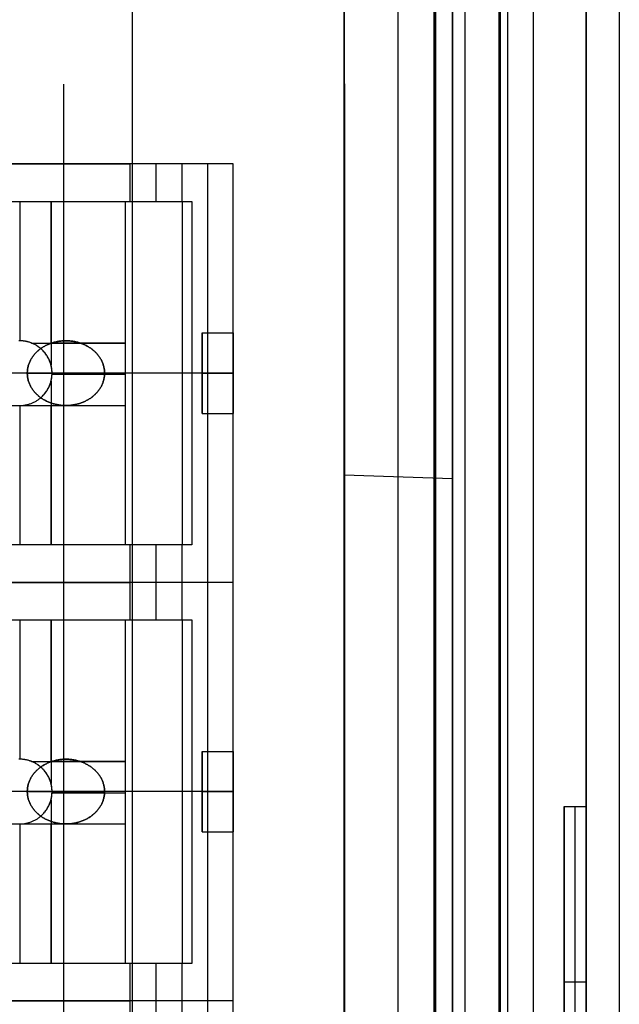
# Model space of a CAD drawing. Header units: millimetres. Extents: x -15 to 7, y 1 to 148.
# Tile 256 of 256: x 1.9 to 7.35, y 89.31 to 98.25. Entities that reach past the tile are written whole.
import ezdxf

# ---------------------------------------------------------------- set-up
doc = ezdxf.new("R2010")
doc.units = ezdxf.units.MM
doc.header["$MEASUREMENT"] = 0
doc.layers.add('Default', color=7, linetype='Continuous', true_color=0x000000)
doc.layers.add('Layer 01', color=7, linetype='Continuous', true_color=0x000000)

msp = doc.modelspace()

# ---------------------------------------------------------------- linework, layer by layer
at = {"layer": 'Default', "color": 254, "true_color": 0xcad1ee}
for points in [[(4.845, 135.6283), (4.845, 26.5854)], [(7.045, 87.8847), (7.045, 115.9249)], [(7.045, 107.8518), (7.045, 72.1028)], [(4.845, 107.7942), (4.845, 72.1604)], [(5.945, 72.1316), (5.945, 107.823)], [(6.5659, 8.202), (6.5659, 103.3447)], [(7.345, 103.3447), (7.345, 8.202)], [(6.2552, 10.8888), (6.2552, 101.0968)], [(6.2552, 101.0968), (6.2552, 73.1907)], [(6.2596, 101.0968), (6.2596, 10.8888)], [(6.2596, 101.0968), (6.2596, 73.1776)], [(6.2639, 10.8888), (6.2639, 101.0968)], [(6.2639, 101.0968), (6.2639, 73.1645)], [(6.3296, 101.0968), (6.3296, 10.8888)], [(6.3296, 101.0968), (6.3296, 10.8888)], [(6.3296, 101.0968), (6.3296, 10.8888)], [(5.6639, 100.3968), (5.6639, 11.5888)], [(5.6639, 73.1488), (5.6639, 100.3968)], [(5.6718, 100.3968), (5.6718, 11.5888)], [(5.6718, 100.3968), (5.6718, 73.1567)], [(5.6796, 11.5888), (5.6796, 100.3968)], [(5.6796, 73.1645), (5.6796, 100.3968)], [(5.8296, 100.3968), (5.8296, 11.5888)], [(5.8296, 11.5888), (5.8296, 100.3968)], [(5.8296, 100.3968), (5.8296, 11.5888)], [(5.8296, 100.3968), (5.8296, 11.5888)], [(4.845, 94.1149), (4.845, 100.1149)], [(5.3373, 94.0977), (5.3373, 100.0977)], [(5.8296, 100.0805), (5.8296, 94.0805)], [(4.845, 89.1987), (4.845, 94.1149)], [(5.8296, 94.0805), (4.845, 94.1149)], [(5.3373, 89.2159), (5.3373, 94.0977)], [(5.8296, 94.0805), (5.8296, 89.2331)], [(5.8296, 94.0805), (5.8296, 89.2331)], [(6.845, 87.9127), (6.845, 91.1051)], [(6.845, 91.1051), (7.045, 91.1051)], [(6.845, 91.1051), (7.045, 91.1051)], [(6.845, 91.1051), (6.845, 77.6904)], [(6.845, 91.1051), (7.045, 91.1051)], [(6.945, 87.9127), (6.945, 91.1051)], [(6.945, 77.6904), (6.945, 91.1051)], [(7.045, 87.9127), (7.045, 91.1051)], [(7.045, 91.1051), (7.045, 77.6904)], [(7.045, 89.5089), (6.845, 89.5089)]]:
    msp.add_lwpolyline(points, dxfattribs=at)
at = {"layer": 'Default', "color": 7, "true_color": 0xffffff}
for points in [[(2.9253, 61.9254), (2.9253, 108.7816)], [(4.8503, 61.9758), (4.8503, 108.7321)], [(2.3003, 61.9091), (2.3003, 97.6641)], [(4.8503, 97.6674), (4.8503, 61.9758)]]:
    msp.add_lwpolyline(points, dxfattribs=at)
at = {"layer": 'Default', "color": 254, "true_color": 0xcad1ee, "extrusion": (1, -2.00948e-16, -7.95227e-16)}
msp.add_lwpolyline([(66.5328, -28.1469), (71.318, -28.8683), (76.0869, -29.7242), (80.8336, -30.7138), (85.5527, -31.8362), (90.2385, -33.0903), (94.8856, -34.4745), (99.4885, -35.9868), (104.042, -37.6253)], dxfattribs=at)
at = {"layer": 'Default', "color": 254, "true_color": 0xcad1ee, "extrusion": (1, -2.57601e-16, -2.0512e-15)}
msp.add_lwpolyline([(66.4919, -28.3937), (71.2722, -29.1142), (76.0362, -29.969), (80.7781, -30.9575), (85.4924, -32.0789), (90.1734, -33.3317), (94.8156, -34.7145), (99.4138, -36.2255), (103.9626, -37.8625)], dxfattribs=at)
at = {"layer": 'Default', "color": 254, "true_color": 0xcad1ee, "extrusion": (1, 2.56015e-15, 9.0974e-15)}
msp.add_lwpolyline([(103.8345, -38.2455), (99.2933, -36.6109), (94.7028, -35.1021), (90.0682, -33.7214), (85.3949, -32.4705), (80.6885, -31.351), (75.9543, -30.3642), (71.1982, -29.511), (66.4256, -28.7919)], dxfattribs=at)
at = {"layer": 'Default', "color": 254, "true_color": 0xcad1ee, "extrusion": (1, -4.77144e-17, -1.06334e-18)}
msp.add_lwpolyline([(103.8985, -38.054), (99.2286, -36.3752), (94.5436, -34.841), (89.8499, -33.4502), (85.1537, -32.2017), (80.4607, -31.0937), (75.7769, -30.1244), (71.1078, -29.2916), (66.4588, -28.5928)], dxfattribs=at)
at = {"layer": 'Default', "color": 7, "true_color": 0xffffff, "extrusion": (1, 0, 0)}
for points in [[(102.6608, -101.3447), (97.6641, -100.845)], [(102.6608, -101.2776), (97.6674, -100.7782)]]:
    msp.add_lwpolyline(points, dxfattribs=at)
at = {"layer": 'Default', "color": 7, "true_color": 0xffffff, "extrusion": (-0.001305, 0.999999, -3.41764e-05)}
msp.add_lwpolyline([(0.1222, -100.9085), (-4.9778, -100.7749)], dxfattribs=at)
at = {"layer": 'Default', "color": 254, "true_color": 0xcad1ee, "extrusion": (0, 1, 0)}
for points in [[(-4.845, -22.8901), (-5.8296, -22.8557)], [(-4.845, -30.8901), (-5.8296, -30.8557)], [(-7.045, -100.7208), (-4.845, -100.7784)]]:
    msp.add_lwpolyline(points, dxfattribs=at)
at = {"layer": 'Default', "color": 254, "true_color": 0xcad1ee, "extrusion": (1, 3.9437e-16, 1.49333e-15)}
msp.add_lwpolyline([(94.2588, -34.2795), (90.7835, -33.2454), (87.3062, -32.2891), (83.8294, -31.4101), (80.3554, -30.6078), (76.8865, -29.8812), (73.425, -29.2295), (69.973, -28.6518), (66.5328, -28.1469)], dxfattribs=at)
at = {"layer": 'Default', "color": 254, "true_color": 0xcad1ee, "extrusion": (1, 0, 0)}
for points in [[(94.1149, -30.8901), (94.1149, -22.8901)], [(94.0977, -22.8729), (94.0977, -30.8729)], [(94.0805, -22.8557), (94.0805, -30.8557)], [(91.1051, -59.8911), (91.1051, -60.2718)], [(91.1051, -59.8911), (91.1051, -60.2718)], [(91.1051, -59.8911), (91.1051, -60.2718)]]:
    msp.add_lwpolyline(points, dxfattribs=at)
at = {"layer": 'Default', "color": 254, "true_color": 0xcad1ee, "extrusion": (0.034857, 0.999392, 0.001217)}
for points in [[(-2.5467, -22.9704), (-1.5615, -23.0048)], [(-1.5615, -31.0048), (-2.5467, -30.9704)]]:
    msp.add_lwpolyline(points, dxfattribs=at)
at = {"layer": 'Layer 01'}
for points in [[(3.8392, 96.9401), (-4.1566, 96.9401)], [(3.8392, 96.9401), (-3.9765, 96.9401)], [(-3.1984, 96.9401), (2.9016, 96.9401)], [(2.9016, 96.6002), (2.9016, 96.9401)], [(3.1392, 96.6002), (3.1392, 96.9401)], [(3.3767, 96.6002), (3.3767, 96.9401)], [(3.3767, 96.6002), (3.3767, 96.9401)], [(3.3767, 96.6002), (3.3767, 96.9401)], [(3.608, 93.1401), (3.608, 96.9401)], [(3.8392, 93.1401), (3.8392, 96.9401)], [(3.8392, 93.1401), (3.8392, 96.9401)], [(3.8392, 93.1401), (3.8392, 96.9401)], [(-0.2635, 96.6002), (3.3767, 96.6002)], [(-0.2635, 96.6002), (2.9016, 96.6002)], [(-0.2635, 96.6002), (2.8568, 96.6002)], [(-0.2635, 96.6002), (2.8568, 96.6002)], [(1.6168, 96.6002), (2.1844, 96.6002)], [(1.9006, 96.6002), (1.9006, 95.334)], [(2.1844, 95.3134), (2.1844, 96.6002)], [(2.1844, 96.6002), (2.8568, 96.6002)], [(2.1844, 96.6002), (2.1844, 95.3134)], [(2.8568, 96.6002), (2.8568, 95.3134)], [(2.8568, 96.6002), (2.8568, 93.4799)], [(2.8568, 96.6002), (2.8568, 93.4799)], [(3.3767, 96.6002), (3.3767, 93.4799)], [(3.3767, 96.6002), (3.4626, 96.6002)], [(3.4626, 96.6002), (3.4626, 93.4799)], [(1.8922, 94.7463), (1.8998, 94.7462), (1.9074, 94.7463), (1.915, 94.7466), (1.9226, 94.7471), (1.9302, 94.7478), (1.9377, 94.7486), (1.9452, 94.7497), (1.9526, 94.751), (1.96, 94.7524), (1.9674, 94.7541), (1.9746, 94.7559), (1.9818, 94.7579), (1.989, 94.76), (1.996, 94.7624), (2.003, 94.7649), (2.0098, 94.7675), (2.0165, 94.7704), (2.0232, 94.7733), (2.0297, 94.7765), (2.0361, 94.7797), (2.0424, 94.7831), (2.0486, 94.7866), (2.0547, 94.7903), (2.0606, 94.794), (2.0664, 94.7979), (2.072, 94.8019), (2.0775, 94.806), (2.0829, 94.8102), (2.0881, 94.8144), (2.0932, 94.8188), (2.0982, 94.8232), (2.103, 94.8277), (2.1076, 94.8323), (2.1122, 94.8369), (2.1167, 94.8417), (2.1211, 94.8467), (2.1255, 94.8518), (2.1297, 94.857), (2.1339, 94.8624), (2.138, 94.8679), (2.142, 94.8736), (2.1459, 94.8793), (2.1496, 94.8853), (2.1533, 94.8913), (2.1568, 94.8975), (2.1602, 94.9038), (2.1635, 94.9102), (2.1666, 94.9167), (2.1695, 94.9234), (2.1724, 94.9301), (2.175, 94.937), (2.1775, 94.9439), (2.1799, 94.9509), (2.182, 94.9581), (2.184, 94.9653), (2.1859, 94.9725), (2.1875, 94.9799), (2.1889, 94.9873), (2.1902, 94.9947), (2.1913, 95.0022), (2.1922, 95.0097), (2.1928, 95.0173), (2.1933, 95.0249), (2.1936, 95.0325), (2.1937, 95.0401), (2.1936, 95.0477), (2.1933, 95.0553), (2.1928, 95.0629), (2.1922, 95.0704), (2.1913, 95.078), (2.1902, 95.0855), (2.1889, 95.0929), (2.1875, 95.1003), (2.1859, 95.1077), (2.184, 95.1149), (2.182, 95.1221), (2.1799, 95.1292), (2.1775, 95.1363), (2.175, 95.1432), (2.1724, 95.1501), (2.1695, 95.1568), (2.1666, 95.1635), (2.1635, 95.17), (2.1602, 95.1764), (2.1568, 95.1827), (2.1533, 95.1889), (2.1496, 95.1949), (2.1459, 95.2008), (2.142, 95.2066), (2.138, 95.2123), (2.1339, 95.2178), (2.1297, 95.2232), (2.1255, 95.2284), (2.1211, 95.2335), (2.1167, 95.2384), (2.1122, 95.2433), (2.1076, 95.2479), (2.103, 95.2525), (2.0982, 95.257), (2.0932, 95.2614), (2.0881, 95.2658), (2.0829, 95.27), (2.0775, 95.2742), (2.072, 95.2783), (2.0664, 95.2823), (2.0606, 95.2861), (2.0547, 95.2899), (2.0486, 95.2936), (2.0424, 95.2971), (2.0361, 95.3005), (2.0297, 95.3037), (2.0232, 95.3069), (2.0165, 95.3098), (2.0098, 95.3126), (2.003, 95.3153), (1.996, 95.3178), (1.989, 95.3202), (1.9818, 95.3223), (1.9746, 95.3243), (1.9674, 95.3261), (1.96, 95.3278), (1.9526, 95.3292), (1.9452, 95.3305), (1.9377, 95.3316), (1.9302, 95.3324), (1.9226, 95.3331), (1.915, 95.3336), (1.9074, 95.3339), (1.8998, 95.334), (1.8922, 95.3339)], [(2.008, 95.3134), (2.0017, 95.3158), (1.9953, 95.3181), (1.9888, 95.3202), (1.9822, 95.3222), (1.9756, 95.3241), (1.9689, 95.3258), (1.9622, 95.3273), (1.9554, 95.3287), (1.9485, 95.3299), (1.9417, 95.331), (1.9347, 95.3319), (1.9278, 95.3327), (1.9208, 95.3333), (1.9138, 95.3337), (1.9068, 95.3339), (1.8998, 95.334), (1.8928, 95.3339)], [(3.5576, 94.6751), (3.5576, 95.4051)], [(3.5576, 95.4051), (3.8392, 95.4051)], [(3.5576, 95.4051), (3.8392, 95.4051)], [(3.5576, 95.4051), (3.5576, 94.6751)], [(3.5576, 95.4051), (3.8392, 95.4051)], [(3.5576, 94.6751), (3.5576, 95.4051)], [(3.8392, 95.4051), (3.8392, 94.6751)], [(3.8392, 94.6751), (3.8392, 95.4051)], [(2.1844, 95.1135), (2.1831, 95.1185), (2.1816, 95.1235), (2.1801, 95.1284), (2.1785, 95.1333), (2.1751, 95.143), (2.1714, 95.1525), (2.1674, 95.1618), (2.163, 95.1708), (2.1585, 95.1797), (2.1536, 95.1883), (2.1486, 95.1967), (2.1433, 95.2048), (2.1377, 95.2126), (2.132, 95.2202), (2.1262, 95.2276), (2.1201, 95.2346), (2.114, 95.2414), (2.1076, 95.2479), (2.1026, 95.2528), (2.0974, 95.2577), (2.092, 95.2624), (2.0865, 95.2671), (2.0808, 95.2717), (2.0749, 95.2761), (2.0689, 95.2805), (2.0627, 95.2847), (2.0564, 95.2888), (2.0499, 95.2928), (2.0433, 95.2966), (2.0365, 95.3003), (2.0296, 95.3038), (2.0225, 95.3072), (2.0153, 95.3104), (2.008, 95.3134)], [(2.008, 95.3134), (2.1844, 95.3134)], [(2.1844, 95.3134), (2.1844, 95.1135)], [(2.1844, 95.3134), (2.8568, 95.3134)], [(2.8568, 95.3134), (2.1844, 95.3134)], [(2.8568, 95.3134), (2.8568, 94.7458)], [(2.1844, 94.9667), (2.1866, 94.9756), (2.1884, 94.9846), (2.19, 94.9938), (2.1914, 95.0029), (2.1924, 95.0122), (2.1931, 95.0215), (2.1936, 95.0308), (2.1937, 95.0401), (2.1936, 95.0494), (2.1931, 95.0587), (2.1924, 95.068), (2.1914, 95.0772), (2.19, 95.0864), (2.1884, 95.0955), (2.1866, 95.1046), (2.1844, 95.1135)], [(1.9688, 95.0401), (-0.0118, 95.0401)], [(3.8392, 95.0401), (0.3516, 95.0401)], [(1.9688, 95.0401), (2.6708, 95.0401)], [(2.1076, 94.8323), (2.114, 94.8388), (2.1201, 94.8456), (2.1262, 94.8526), (2.132, 94.8599), (2.1377, 94.8675), (2.1433, 94.8754), (2.1486, 94.8835), (2.1536, 94.8919), (2.1585, 94.9005), (2.163, 94.9094), (2.1674, 94.9184), (2.1714, 94.9277), (2.1751, 94.9372), (2.1785, 94.9469), (2.1801, 94.9518), (2.1816, 94.9567), (2.1831, 94.9617), (2.1844, 94.9667)], [(2.1844, 94.9667), (2.1844, 94.7458)], [(2.1935, 95.0296), (2.8568, 95.0296)], [(2.8568, 95.0401), (2.1937, 95.0401)], [(3.3767, 95.0401), (2.6708, 95.0401)], [(3.5576, 95.0401), (3.8392, 95.0401)], [(3.5576, 95.0401), (3.8392, 95.0401)], [(1.8998, 94.746), (1.9074, 94.7461), (1.915, 94.7464), (1.9226, 94.7469), (1.9302, 94.7476), (1.9377, 94.7485), (1.9452, 94.7496), (1.9526, 94.7509), (1.96, 94.7523), (1.9674, 94.754), (1.9746, 94.7558), (1.9818, 94.7578), (1.989, 94.76), (1.996, 94.7623), (2.003, 94.7648), (2.0098, 94.7675), (2.0165, 94.7703), (2.0232, 94.7733), (2.0297, 94.7764), (2.0361, 94.7797), (2.0424, 94.7831), (2.0486, 94.7866), (2.0547, 94.7903), (2.0606, 94.794), (2.0664, 94.7979), (2.072, 94.8019), (2.0775, 94.806), (2.0829, 94.8102), (2.0881, 94.8144), (2.0932, 94.8188), (2.0982, 94.8232), (2.103, 94.8277), (2.1076, 94.8323)], [(1.6168, 94.7458), (1.8998, 94.746)], [(1.8922, 94.7461), (1.8998, 94.746)], [(1.8998, 94.746), (2.1844, 94.7458)], [(1.9006, 94.7458), (1.9006, 93.4799)], [(1.9006, 94.7458), (1.9006, 94.7458)], [(2.1844, 94.7458), (2.1844, 93.4799)], [(2.1844, 94.7458), (2.8568, 94.7458)], [(2.1844, 93.4799), (2.1844, 94.7458)], [(2.1844, 94.7458), (2.8568, 94.7458)], [(2.8568, 94.7458), (2.8568, 93.4799)], [(3.5576, 94.6751), (3.8392, 94.6751)], [(3.5576, 94.6751), (3.8392, 94.6751)], [(3.5576, 94.6751), (3.8392, 94.6751)], [(2.9016, 93.4799), (-0.2635, 93.4799)], [(3.3767, 93.4799), (-0.2635, 93.4799)], [(2.8568, 93.4799), (-0.2635, 93.4799)], [(2.8568, 93.4799), (-0.2635, 93.4799)], [(2.1844, 93.4799), (1.6168, 93.4799)], [(2.8568, 93.4799), (2.1844, 93.4799)], [(2.9016, 93.1401), (2.9016, 93.4799)], [(3.1392, 93.1401), (3.1392, 93.4799)], [(3.3767, 93.1401), (3.3767, 93.4799)], [(3.3767, 93.1401), (3.3767, 93.4799)], [(3.4626, 93.4799), (3.3767, 93.4799)], [(3.3767, 93.1401), (3.3767, 93.4799)], [(3.8392, 93.1401), (-4.1566, 93.1401)], [(3.8392, 93.1401), (-4.1566, 93.1401)], [(3.8392, 93.1401), (-3.9765, 93.1401)], [(3.8392, 93.1401), (-3.9765, 93.1401)], [(-3.1984, 93.1401), (2.9016, 93.1401)], [(-3.1984, 93.1401), (2.9016, 93.1401)], [(2.9016, 92.8002), (2.9016, 93.1401)], [(3.1392, 92.8002), (3.1392, 93.1401)], [(3.3767, 92.8002), (3.3767, 93.1401)], [(3.3767, 92.8002), (3.3767, 93.1401)], [(3.3767, 92.8002), (3.3767, 93.1401)], [(3.608, 89.3401), (3.608, 93.1401)], [(3.8392, 89.3401), (3.8392, 93.1401)], [(3.8392, 89.3401), (3.8392, 93.1401)], [(3.8392, 89.3401), (3.8392, 93.1401)], [(-0.2635, 92.8002), (3.3767, 92.8002)], [(-0.2635, 92.8002), (2.9016, 92.8002)], [(-0.2635, 92.8002), (2.8568, 92.8002)], [(-0.2635, 92.8002), (2.8568, 92.8002)], [(1.6168, 92.8002), (2.1844, 92.8002)], [(1.9006, 92.8002), (1.9006, 91.534)], [(2.1844, 91.5134), (2.1844, 92.8002)], [(2.1844, 92.8002), (2.8568, 92.8002)], [(2.1844, 92.8002), (2.1844, 91.5134)], [(2.8568, 92.8002), (2.8568, 91.5134)], [(2.8568, 92.8002), (2.8568, 89.6799)], [(2.8568, 92.8002), (2.8568, 89.6799)], [(3.3767, 92.8002), (3.3767, 89.6799)], [(3.3767, 92.8002), (3.4626, 92.8002)], [(3.4626, 92.8002), (3.4626, 89.6799)], [(3.5576, 90.8751), (3.5576, 91.6051)], [(3.5576, 91.6051), (3.8392, 91.6051)], [(3.5576, 91.6051), (3.8392, 91.6051)], [(3.5576, 91.6051), (3.5576, 90.8751)], [(3.5576, 91.6051), (3.8392, 91.6051)], [(3.5576, 90.8751), (3.5576, 91.6051)], [(3.8392, 91.6051), (3.8392, 90.8751)], [(3.8392, 90.8751), (3.8392, 91.6051)], [(1.8922, 90.9463), (1.8998, 90.9462), (1.9074, 90.9463), (1.915, 90.9466), (1.9226, 90.9471), (1.9302, 90.9478), (1.9377, 90.9486), (1.9452, 90.9497), (1.9526, 90.951), (1.96, 90.9524), (1.9674, 90.9541), (1.9746, 90.9559), (1.9818, 90.9579), (1.989, 90.96), (1.996, 90.9624), (2.003, 90.9649), (2.0098, 90.9675), (2.0165, 90.9704), (2.0232, 90.9733), (2.0297, 90.9765), (2.0361, 90.9797), (2.0424, 90.9831), (2.0486, 90.9866), (2.0547, 90.9903), (2.0606, 90.994), (2.0664, 90.9979), (2.072, 91.0019), (2.0775, 91.006), (2.0829, 91.0102), (2.0881, 91.0144), (2.0932, 91.0188), (2.0982, 91.0232), (2.103, 91.0277), (2.1076, 91.0323), (2.1122, 91.0369), (2.1167, 91.0417), (2.1211, 91.0467), (2.1255, 91.0518), (2.1297, 91.057), (2.1339, 91.0624), (2.138, 91.0679), (2.142, 91.0736), (2.1459, 91.0793), (2.1496, 91.0853), (2.1533, 91.0913), (2.1568, 91.0975), (2.1602, 91.1038), (2.1635, 91.1102), (2.1666, 91.1167), (2.1695, 91.1234), (2.1724, 91.1301), (2.175, 91.137), (2.1775, 91.1439), (2.1799, 91.1509), (2.182, 91.1581), (2.184, 91.1653), (2.1859, 91.1725), (2.1875, 91.1799), (2.1889, 91.1873), (2.1902, 91.1947), (2.1913, 91.2022), (2.1922, 91.2097), (2.1928, 91.2173), (2.1933, 91.2249), (2.1936, 91.2325), (2.1937, 91.2401), (2.1936, 91.2477), (2.1933, 91.2553), (2.1928, 91.2629), (2.1922, 91.2704), (2.1913, 91.278), (2.1902, 91.2855), (2.1889, 91.2929), (2.1875, 91.3003), (2.1859, 91.3077), (2.184, 91.3149), (2.182, 91.3221), (2.1799, 91.3292), (2.1775, 91.3363), (2.175, 91.3432), (2.1724, 91.3501), (2.1695, 91.3568), (2.1666, 91.3635), (2.1635, 91.37), (2.1602, 91.3764), (2.1568, 91.3827), (2.1533, 91.3889), (2.1496, 91.3949), (2.1459, 91.4008), (2.142, 91.4066), (2.138, 91.4123), (2.1339, 91.4178), (2.1297, 91.4232), (2.1255, 91.4284), (2.1211, 91.4335), (2.1167, 91.4384), (2.1122, 91.4433), (2.1076, 91.4479), (2.103, 91.4525), (2.0982, 91.457), (2.0932, 91.4614), (2.0881, 91.4658), (2.0829, 91.47), (2.0775, 91.4742), (2.072, 91.4783), (2.0664, 91.4823), (2.0606, 91.4861), (2.0547, 91.4899), (2.0486, 91.4936), (2.0424, 91.4971), (2.0361, 91.5005), (2.0297, 91.5037), (2.0232, 91.5069), (2.0165, 91.5098), (2.0098, 91.5126), (2.003, 91.5153), (1.996, 91.5178), (1.989, 91.5202), (1.9818, 91.5223), (1.9746, 91.5243), (1.9674, 91.5261), (1.96, 91.5278), (1.9526, 91.5292), (1.9452, 91.5305), (1.9377, 91.5316), (1.9302, 91.5324), (1.9226, 91.5331), (1.915, 91.5336), (1.9074, 91.5339), (1.8998, 91.534), (1.8922, 91.5339)], [(2.008, 91.5134), (2.0017, 91.5158), (1.9953, 91.5181), (1.9888, 91.5202), (1.9822, 91.5222), (1.9756, 91.5241), (1.9689, 91.5258), (1.9622, 91.5273), (1.9554, 91.5287), (1.9485, 91.5299), (1.9417, 91.531), (1.9347, 91.5319), (1.9278, 91.5327), (1.9208, 91.5333), (1.9138, 91.5337), (1.9068, 91.5339), (1.8998, 91.534), (1.8928, 91.5339)], [(2.1844, 91.3135), (2.1831, 91.3185), (2.1816, 91.3235), (2.1801, 91.3284), (2.1785, 91.3333), (2.1751, 91.343), (2.1714, 91.3525), (2.1674, 91.3618), (2.163, 91.3708), (2.1585, 91.3797), (2.1536, 91.3883), (2.1486, 91.3967), (2.1433, 91.4048), (2.1377, 91.4126), (2.132, 91.4202), (2.1262, 91.4276), (2.1201, 91.4346), (2.114, 91.4414), (2.1076, 91.4479), (2.1026, 91.4528), (2.0974, 91.4577), (2.092, 91.4624), (2.0865, 91.4671), (2.0808, 91.4717), (2.0749, 91.4761), (2.0689, 91.4805), (2.0627, 91.4847), (2.0564, 91.4888), (2.0499, 91.4928), (2.0433, 91.4966), (2.0365, 91.5003), (2.0296, 91.5038), (2.0225, 91.5072), (2.0153, 91.5104), (2.008, 91.5134)], [(2.008, 91.5134), (2.1844, 91.5134)], [(2.1844, 91.5134), (2.1844, 91.3135)], [(2.1844, 91.5134), (2.8568, 91.5134)], [(2.8568, 91.5134), (2.1844, 91.5134)], [(2.8568, 91.5134), (2.8568, 90.9458)], [(2.1844, 91.1667), (2.1866, 91.1756), (2.1884, 91.1846), (2.19, 91.1938), (2.1914, 91.2029), (2.1924, 91.2122), (2.1931, 91.2215), (2.1936, 91.2308), (2.1937, 91.2401), (2.1936, 91.2494), (2.1931, 91.2587), (2.1924, 91.268), (2.1914, 91.2772), (2.19, 91.2864), (2.1884, 91.2955), (2.1866, 91.3046), (2.1844, 91.3135)], [(1.9688, 91.2401), (-0.0118, 91.2401)], [(3.8392, 91.2401), (0.3516, 91.2401)], [(1.9688, 91.2401), (2.6708, 91.2401)], [(2.1935, 91.2296), (2.8568, 91.2296)], [(2.8568, 91.2401), (2.1937, 91.2401)], [(3.3767, 91.2401), (2.6708, 91.2401)], [(3.5576, 91.2401), (3.8392, 91.2401)], [(3.5576, 91.2401), (3.8392, 91.2401)], [(2.1076, 91.0323), (2.114, 91.0388), (2.1201, 91.0456), (2.1262, 91.0526), (2.132, 91.0599), (2.1377, 91.0675), (2.1433, 91.0754), (2.1486, 91.0835), (2.1536, 91.0919), (2.1585, 91.1005), (2.163, 91.1094), (2.1674, 91.1184), (2.1714, 91.1277), (2.1751, 91.1372), (2.1785, 91.1469), (2.1801, 91.1518), (2.1816, 91.1567), (2.1831, 91.1617), (2.1844, 91.1667)], [(2.1844, 91.1667), (2.1844, 90.9458)], [(1.8998, 90.946), (1.9074, 90.9461), (1.915, 90.9464), (1.9226, 90.9469), (1.9302, 90.9476), (1.9377, 90.9485), (1.9452, 90.9496), (1.9526, 90.9509), (1.96, 90.9523), (1.9674, 90.954), (1.9746, 90.9558), (1.9818, 90.9578), (1.989, 90.96), (1.996, 90.9623), (2.003, 90.9648), (2.0098, 90.9675), (2.0165, 90.9703), (2.0232, 90.9733), (2.0297, 90.9764), (2.0361, 90.9797), (2.0424, 90.9831), (2.0486, 90.9866), (2.0547, 90.9903), (2.0606, 90.994), (2.0664, 90.9979), (2.072, 91.0019), (2.0775, 91.006), (2.0829, 91.0102), (2.0881, 91.0144), (2.0932, 91.0188), (2.0982, 91.0232), (2.103, 91.0277), (2.1076, 91.0323)], [(1.6168, 90.9458), (1.8998, 90.946)], [(1.8998, 90.946), (2.1844, 90.9458)], [(1.9006, 90.9458), (1.9006, 89.6799)], [(1.9006, 90.9458), (1.9006, 90.9458)], [(2.1844, 90.9458), (2.1844, 89.6799)], [(2.1844, 90.9458), (2.8568, 90.9458)], [(2.1844, 89.6799), (2.1844, 90.9458)], [(2.1844, 90.9458), (2.8568, 90.9458)], [(2.8568, 90.9458), (2.8568, 89.6799)], [(3.5576, 90.8751), (3.8392, 90.8751)], [(3.5576, 90.8751), (3.8392, 90.8751)], [(3.5576, 90.8751), (3.8392, 90.8751)], [(2.9016, 89.6799), (-0.2635, 89.6799)], [(3.3767, 89.6799), (-0.2635, 89.6799)], [(2.8568, 89.6799), (-0.2635, 89.6799)], [(2.8568, 89.6799), (-0.2635, 89.6799)], [(2.1844, 89.6799), (1.6168, 89.6799)], [(2.8568, 89.6799), (2.1844, 89.6799)], [(2.9016, 89.3401), (2.9016, 89.6799)], [(3.1392, 89.3401), (3.1392, 89.6799)], [(3.3767, 89.3401), (3.3767, 89.6799)], [(3.3767, 89.3401), (3.3767, 89.6799)], [(3.4626, 89.6799), (3.3767, 89.6799)], [(3.3767, 89.3401), (3.3767, 89.6799)], [(3.8392, 89.3401), (-4.1566, 89.3401)], [(3.8392, 89.3401), (-4.1566, 89.3401)], [(3.8392, 89.3401), (-3.9765, 89.3401)], [(3.8392, 89.3401), (-3.9765, 89.3401)], [(-3.1984, 89.3401), (2.9016, 89.3401)], [(-3.1984, 89.3401), (2.9016, 89.3401)], [(2.9016, 89.0002), (2.9016, 89.3401)], [(3.1392, 89.0002), (3.1392, 89.3401)], [(3.3767, 89.0002), (3.3767, 89.3401)], [(3.3767, 89.0002), (3.3767, 89.3401)], [(3.3767, 89.0002), (3.3767, 89.3401)], [(3.608, 85.5401), (3.608, 89.3401)], [(3.8392, 85.5401), (3.8392, 89.3401)], [(3.8392, 85.5401), (3.8392, 89.3401)], [(3.8392, 85.5401), (3.8392, 89.3401)]]:
    msp.add_lwpolyline(points, dxfattribs=at)
at = {"layer": 'Layer 01', "extrusion": (0, 1, 0)}
for points in [[(-2.9016, -8.9756), (-3.3767, -9.1301)], [(-3.3767, -9.3428), (-3.8392, -9.3448)], [(-2.9016, -8.9756), (-3.3767, -9.1301)], [(-3.3767, -9.3428), (-3.4626, -9.3431)], [(-3.4626, -9.3431), (-3.8392, -9.3448)], [(-3.3767, -9.1301), (-2.9016, -8.9756)], [(-2.9016, -8.9756), (-3.3767, -9.1301)], [(-2.9016, -8.9756), (-3.3767, -9.1301)], [(-3.3767, -9.3428), (-3.8392, -9.3448)], [(-3.3767, -9.3428), (-3.8392, -9.3448)], [(-2.9016, -8.9756), (-3.3767, -9.1301)], [(-3.3767, -9.3428), (-3.4626, -9.3431)], [(-3.4626, -9.3431), (-3.8392, -9.3448)], [(-3.3767, -9.1301), (-2.9016, -8.9756)], [(-2.9016, -8.9756), (-3.3767, -9.1301)], [(-2.9016, -8.9756), (-3.3767, -9.1301)], [(-3.3767, -9.3428), (-3.8392, -9.3448)], [(-3.3767, -9.3428), (-3.8392, -9.3448)]]:
    msp.add_lwpolyline(points, dxfattribs=at)
at = {"layer": 'Layer 01', "extrusion": (1, 0, 0)}
for points in [[(96.9401, -9.1301), (96.9401, -9.3428)], [(96.9401, -9.3448), (96.9401, -21.838)], [(96.6002, -8.1363), (96.6002, -7.8343)], [(96.6002, -7.8343), (96.6002, -12.457)], [(96.6002, -9.1301), (96.6002, -9.3428)], [(95.4051, -21.1939), (95.4051, -20.4639)], [(95.4051, -20.4639), (95.4051, -21.1939)], [(95.2479, -8.9756), (95.2479, -9.3428)], [(95.2479, -8.1363), (95.2479, -12.457)], [(95.3134, -7.8343), (95.3134, -8.1363)], [(95.2479, -8.9756), (95.2479, -9.3428)], [(95.3134, -7.8343), (95.3134, -8.1363)], [(95.0401, -8.1363), (95.0401, -12.457)], [(95.0401, -21.1939), (95.0401, -20.4639)], [(95.0401, -9.3448), (95.0401, -20.4639)], [(95.0401, -21.1939), (95.0401, -21.838)], [(94.8323, -8.9756), (94.8323, -9.3428)], [(94.8323, -8.1363), (94.8323, -12.457)], [(94.8323, -8.9756), (94.8323, -9.3428)], [(94.7458, -8.1363), (94.7458, -7.8343)], [(94.7458, -8.1363), (94.7458, -7.8343)], [(94.6751, -20.4639), (94.6751, -21.1939)], [(94.6751, -21.1939), (94.6751, -20.4639)], [(93.4799, -7.8343), (93.4799, -8.1363)], [(93.4799, -7.8343), (93.4799, -12.457)], [(93.4799, -9.3428), (93.4799, -9.1301)], [(93.1401, -9.1301), (93.1401, -9.3428)], [(93.1401, -9.1301), (93.1401, -9.3428)], [(93.1401, -9.3448), (93.1401, -21.838)], [(93.1401, -9.3448), (93.1401, -21.838)], [(92.8002, -8.1363), (92.8002, -7.8343)], [(92.8002, -7.8343), (92.8002, -12.457)], [(92.8002, -9.1301), (92.8002, -9.3428)], [(91.6051, -21.1939), (91.6051, -20.4639)], [(91.6051, -20.4639), (91.6051, -21.1939)], [(91.5134, -7.8343), (91.5134, -8.1363)], [(91.5134, -7.8343), (91.5134, -8.1363)], [(91.4479, -8.9756), (91.4479, -9.3428)], [(91.4479, -8.1363), (91.4479, -12.457)], [(91.4479, -8.9756), (91.4479, -9.3428)], [(91.2401, -8.1363), (91.2401, -12.457)], [(91.2401, -21.1939), (91.2401, -20.4639)], [(91.2401, -9.3448), (91.2401, -20.4639)], [(91.2401, -21.1939), (91.2401, -21.838)], [(91.0323, -8.9756), (91.0323, -9.3428)], [(91.0323, -8.1363), (91.0323, -12.457)], [(91.0323, -8.9756), (91.0323, -9.3428)], [(90.9458, -8.1363), (90.9458, -7.8343)], [(90.9458, -8.1363), (90.9458, -7.8343)], [(90.8751, -20.4639), (90.8751, -21.1939)], [(90.8751, -21.1939), (90.8751, -20.4639)], [(89.6799, -7.8343), (89.6799, -8.1363)], [(89.6799, -7.8343), (89.6799, -12.457)], [(89.6799, -9.3428), (89.6799, -9.1301)], [(89.3401, -9.1301), (89.3401, -9.3428)], [(89.3401, -9.1301), (89.3401, -9.3428)], [(89.3401, -9.3448), (89.3401, -21.838)], [(89.3401, -9.3448), (89.3401, -21.838)]]:
    msp.add_lwpolyline(points, dxfattribs=at)
at = {"layer": 'Layer 01'}
for points in [[(2.568, 94.8323), (2.5734, 94.8369), (2.5788, 94.8417), (2.5841, 94.8467), (2.5893, 94.8518), (2.5944, 94.857), (2.5994, 94.8624), (2.6042, 94.8679), (2.609, 94.8736), (2.6136, 94.8793), (2.6181, 94.8853), (2.6225, 94.8913), (2.6267, 94.8975), (2.6307, 94.9038), (2.6346, 94.9102), (2.6384, 94.9167), (2.6419, 94.9234), (2.6453, 94.9301), (2.6485, 94.937), (2.6515, 94.9439), (2.6542, 94.9509), (2.6568, 94.9581), (2.6592, 94.9653), (2.6614, 94.9725), (2.6633, 94.9799), (2.6651, 94.9873), (2.6666, 94.9947), (2.6679, 95.0022), (2.6689, 95.0097), (2.6697, 95.0173), (2.6703, 95.0249), (2.6707, 95.0325), (2.6708, 95.0401), (2.6707, 95.0477), (2.6703, 95.0553), (2.6697, 95.0629), (2.6689, 95.0704), (2.6679, 95.078), (2.6666, 95.0855), (2.6651, 95.0929), (2.6633, 95.1003), (2.6614, 95.1077), (2.6592, 95.1149), (2.6568, 95.1221), (2.6542, 95.1292), (2.6515, 95.1363), (2.6485, 95.1432), (2.6453, 95.1501), (2.6419, 95.1568), (2.6384, 95.1635), (2.6346, 95.17), (2.6307, 95.1764), (2.6267, 95.1827), (2.6225, 95.1889), (2.6181, 95.1949), (2.6136, 95.2008), (2.609, 95.2066), (2.6042, 95.2123), (2.5994, 95.2178), (2.5944, 95.2232), (2.5893, 95.2284), (2.5841, 95.2335), (2.5788, 95.2384), (2.5734, 95.2433), (2.568, 95.2479), (2.5624, 95.2525), (2.5567, 95.257), (2.5508, 95.2614), (2.5447, 95.2658), (2.5384, 95.27), (2.532, 95.2742), (2.5254, 95.2783), (2.5187, 95.2823), (2.5118, 95.2861), (2.5047, 95.2899), (2.4975, 95.2936), (2.4901, 95.2971), (2.4826, 95.3005), (2.4749, 95.3037), (2.4671, 95.3069), (2.4592, 95.3098), (2.4511, 95.3126), (2.443, 95.3153), (2.4347, 95.3178), (2.4263, 95.3202), (2.4178, 95.3223), (2.4092, 95.3243), (2.4005, 95.3261), (2.3917, 95.3278), (2.3829, 95.3292), (2.374, 95.3305), (2.365, 95.3316), (2.3561, 95.3324), (2.347, 95.3331), (2.338, 95.3336), (2.3289, 95.3339), (2.3198, 95.334), (2.3107, 95.3339), (2.3016, 95.3336), (2.2926, 95.3331), (2.2836, 95.3324), (2.2746, 95.3316), (2.2656, 95.3305), (2.2567, 95.3292), (2.2479, 95.3278), (2.2391, 95.3261), (2.2304, 95.3243), (2.2218, 95.3223), (2.2133, 95.3202), (2.2049, 95.3178), (2.1966, 95.3153), (2.1885, 95.3126), (2.1804, 95.3098), (2.1725, 95.3069), (2.1647, 95.3037), (2.157, 95.3005), (2.1495, 95.2971), (2.1421, 95.2936), (2.1349, 95.2899), (2.1278, 95.2861), (2.1209, 95.2823), (2.1142, 95.2783), (2.1076, 95.2742), (2.1012, 95.27), (2.0949, 95.2658), (2.0889, 95.2614), (2.0829, 95.257), (2.0772, 95.2525), (2.0716, 95.2479), (2.0662, 95.2433), (2.0608, 95.2384), (2.0555, 95.2335), (2.0503, 95.2284), (2.0452, 95.2232), (2.0403, 95.2178), (2.0354, 95.2123), (2.0306, 95.2066), (2.026, 95.2008), (2.0215, 95.1949), (2.0171, 95.1889), (2.0129, 95.1827), (2.0089, 95.1764), (2.005, 95.17), (2.0013, 95.1635), (1.9977, 95.1568), (1.9943, 95.1501), (1.9912, 95.1432), (1.9882, 95.1363), (1.9854, 95.1292), (1.9828, 95.1221), (1.9804, 95.1149), (1.9782, 95.1077), (1.9763, 95.1003), (1.9746, 95.0929), (1.973, 95.0855), (1.9718, 95.078), (1.9707, 95.0704), (1.9699, 95.0629), (1.9693, 95.0553), (1.969, 95.0477), (1.9688, 95.0401), (1.969, 95.0325), (1.9693, 95.0249), (1.9699, 95.0173), (1.9707, 95.0097), (1.9718, 95.0022), (1.973, 94.9947), (1.9746, 94.9873), (1.9763, 94.9799), (1.9782, 94.9725), (1.9804, 94.9653), (1.9828, 94.9581), (1.9854, 94.9509), (1.9882, 94.9439), (1.9912, 94.937), (1.9943, 94.9301), (1.9977, 94.9234), (2.0013, 94.9167), (2.005, 94.9102), (2.0089, 94.9038), (2.0129, 94.8975), (2.0171, 94.8913), (2.0215, 94.8853), (2.026, 94.8793), (2.0306, 94.8736), (2.0354, 94.8679), (2.0403, 94.8624), (2.0452, 94.857), (2.0503, 94.8518), (2.0555, 94.8467), (2.0608, 94.8417), (2.0662, 94.8369), (2.0716, 94.8323), (2.0772, 94.8277), (2.0829, 94.8232), (2.0889, 94.8188), (2.0949, 94.8144), (2.1012, 94.8102), (2.1076, 94.806), (2.1142, 94.8019), (2.1209, 94.7979), (2.1278, 94.794), (2.1349, 94.7903), (2.1421, 94.7866), (2.1495, 94.7831), (2.157, 94.7797), (2.1647, 94.7765), (2.1725, 94.7733), (2.1804, 94.7704), (2.1885, 94.7675), (2.1966, 94.7649), (2.2049, 94.7624), (2.2133, 94.76), (2.2218, 94.7579), (2.2304, 94.7559), (2.2391, 94.7541), (2.2479, 94.7524), (2.2567, 94.751), (2.2656, 94.7497), (2.2746, 94.7486), (2.2836, 94.7478), (2.2926, 94.7471), (2.3016, 94.7466), (2.3107, 94.7463), (2.3198, 94.7462), (2.3289, 94.7463), (2.338, 94.7466), (2.347, 94.7471), (2.3561, 94.7478), (2.365, 94.7486), (2.374, 94.7497), (2.3829, 94.751), (2.3917, 94.7524), (2.4005, 94.7541), (2.4092, 94.7559), (2.4178, 94.7579), (2.4263, 94.76), (2.4347, 94.7624), (2.443, 94.7649), (2.4511, 94.7675), (2.4592, 94.7704), (2.4671, 94.7733), (2.4749, 94.7765), (2.4826, 94.7797), (2.4901, 94.7831), (2.4975, 94.7866), (2.5047, 94.7903), (2.5118, 94.794), (2.5187, 94.7979), (2.5254, 94.8019), (2.532, 94.806), (2.5384, 94.8102), (2.5447, 94.8144), (2.5508, 94.8188), (2.5567, 94.8232), (2.5624, 94.8277)], [(2.568, 94.8323), (2.5624, 94.8277), (2.5567, 94.8232), (2.5508, 94.8188), (2.5447, 94.8144), (2.5384, 94.8102), (2.532, 94.806), (2.5254, 94.8019), (2.5187, 94.7979), (2.5118, 94.794), (2.5047, 94.7903), (2.4975, 94.7866), (2.4901, 94.7831), (2.4826, 94.7797), (2.4749, 94.7765), (2.4671, 94.7733), (2.4592, 94.7704), (2.4511, 94.7675), (2.443, 94.7649), (2.4347, 94.7624), (2.4263, 94.76), (2.4178, 94.7579), (2.4092, 94.7559), (2.4005, 94.7541), (2.3917, 94.7524), (2.3829, 94.751), (2.374, 94.7497), (2.365, 94.7486), (2.3561, 94.7478), (2.347, 94.7471), (2.338, 94.7466), (2.3289, 94.7463), (2.3198, 94.7462), (2.3107, 94.7463), (2.3016, 94.7466), (2.2926, 94.7471), (2.2836, 94.7478), (2.2746, 94.7486), (2.2656, 94.7497), (2.2567, 94.751), (2.2479, 94.7524), (2.2391, 94.7541), (2.2304, 94.7559), (2.2218, 94.7579), (2.2133, 94.76), (2.2049, 94.7624), (2.1966, 94.7649), (2.1885, 94.7675), (2.1804, 94.7704), (2.1725, 94.7733), (2.1647, 94.7765), (2.157, 94.7797), (2.1495, 94.7831), (2.1421, 94.7866), (2.1349, 94.7903), (2.1278, 94.794), (2.1209, 94.7979), (2.1142, 94.8019), (2.1076, 94.806), (2.1012, 94.8102), (2.0949, 94.8144), (2.0889, 94.8188), (2.0829, 94.8232), (2.0772, 94.8277), (2.0716, 94.8323), (2.0662, 94.8369), (2.0608, 94.8417), (2.0555, 94.8467), (2.0503, 94.8518), (2.0452, 94.857), (2.0403, 94.8624), (2.0354, 94.8679), (2.0306, 94.8736), (2.026, 94.8793), (2.0215, 94.8853), (2.0171, 94.8913), (2.0129, 94.8975), (2.0089, 94.9038), (2.005, 94.9102), (2.0013, 94.9167), (1.9977, 94.9234), (1.9943, 94.9301), (1.9912, 94.937), (1.9882, 94.9439), (1.9854, 94.9509), (1.9828, 94.9581), (1.9804, 94.9653), (1.9782, 94.9725), (1.9763, 94.9799), (1.9746, 94.9873), (1.973, 94.9947), (1.9718, 95.0022), (1.9707, 95.0097), (1.9699, 95.0173), (1.9693, 95.0249), (1.969, 95.0325), (1.9688, 95.0401), (1.969, 95.0477), (1.9693, 95.0553), (1.9699, 95.0629), (1.9707, 95.0704), (1.9718, 95.078), (1.973, 95.0855), (1.9746, 95.0929), (1.9763, 95.1003), (1.9782, 95.1077), (1.9804, 95.1149), (1.9828, 95.1221), (1.9854, 95.1292), (1.9882, 95.1363), (1.9912, 95.1432), (1.9943, 95.1501), (1.9977, 95.1568), (2.0013, 95.1635), (2.005, 95.17), (2.0089, 95.1764), (2.0129, 95.1827), (2.0171, 95.1889), (2.0215, 95.1949), (2.026, 95.2008), (2.0306, 95.2066), (2.0354, 95.2123), (2.0403, 95.2178), (2.0452, 95.2232), (2.0503, 95.2284), (2.0555, 95.2335), (2.0608, 95.2384), (2.0662, 95.2433), (2.0716, 95.2479), (2.0772, 95.2525), (2.0829, 95.257), (2.0889, 95.2614), (2.0949, 95.2658), (2.1012, 95.27), (2.1076, 95.2742), (2.1142, 95.2783), (2.1209, 95.2823), (2.1278, 95.2861), (2.1349, 95.2899), (2.1421, 95.2936), (2.1495, 95.2971), (2.157, 95.3005), (2.1647, 95.3037), (2.1725, 95.3069), (2.1804, 95.3098), (2.1885, 95.3126), (2.1966, 95.3153), (2.2049, 95.3178), (2.2133, 95.3202), (2.2218, 95.3223), (2.2304, 95.3243), (2.2391, 95.3261), (2.2479, 95.3278), (2.2567, 95.3292), (2.2656, 95.3305), (2.2746, 95.3316), (2.2836, 95.3324), (2.2926, 95.3331), (2.3016, 95.3336), (2.3107, 95.3339), (2.3198, 95.334), (2.3289, 95.3339), (2.338, 95.3336), (2.347, 95.3331), (2.3561, 95.3324), (2.365, 95.3316), (2.374, 95.3305), (2.3829, 95.3292), (2.3917, 95.3278), (2.4005, 95.3261), (2.4092, 95.3243), (2.4178, 95.3223), (2.4263, 95.3202), (2.4347, 95.3178), (2.443, 95.3153), (2.4511, 95.3126), (2.4592, 95.3098), (2.4671, 95.3069), (2.4749, 95.3037), (2.4826, 95.3005), (2.4901, 95.2971), (2.4975, 95.2936), (2.5047, 95.2899), (2.5118, 95.2861), (2.5187, 95.2823), (2.5254, 95.2783), (2.532, 95.2742), (2.5384, 95.27), (2.5447, 95.2658), (2.5508, 95.2614), (2.5567, 95.257), (2.5624, 95.2525), (2.568, 95.2479), (2.5734, 95.2433), (2.5788, 95.2384), (2.5841, 95.2335), (2.5893, 95.2284), (2.5944, 95.2232), (2.5994, 95.2178), (2.6042, 95.2123), (2.609, 95.2066), (2.6136, 95.2008), (2.6181, 95.1949), (2.6225, 95.1889), (2.6267, 95.1827), (2.6307, 95.1764), (2.6346, 95.17), (2.6384, 95.1635), (2.6419, 95.1568), (2.6453, 95.1501), (2.6485, 95.1432), (2.6515, 95.1363), (2.6542, 95.1292), (2.6568, 95.1221), (2.6592, 95.1149), (2.6614, 95.1077), (2.6633, 95.1003), (2.6651, 95.0929), (2.6666, 95.0855), (2.6679, 95.078), (2.6689, 95.0704), (2.6697, 95.0629), (2.6703, 95.0553), (2.6707, 95.0477), (2.6708, 95.0401), (2.6707, 95.0325), (2.6703, 95.0249), (2.6697, 95.0173), (2.6689, 95.0097), (2.6679, 95.0022), (2.6666, 94.9947), (2.6651, 94.9873), (2.6633, 94.9799), (2.6614, 94.9725), (2.6592, 94.9653), (2.6568, 94.9581), (2.6542, 94.9509), (2.6515, 94.9439), (2.6485, 94.937), (2.6453, 94.9301), (2.6419, 94.9234), (2.6384, 94.9167), (2.6346, 94.9102), (2.6307, 94.9038), (2.6267, 94.8975), (2.6225, 94.8913), (2.6181, 94.8853), (2.6136, 94.8793), (2.609, 94.8736), (2.6042, 94.8679), (2.5994, 94.8624), (2.5944, 94.857), (2.5893, 94.8518), (2.5841, 94.8467), (2.5788, 94.8417), (2.5734, 94.8369)], [(2.568, 91.0323), (2.5734, 91.0369), (2.5788, 91.0417), (2.5841, 91.0467), (2.5893, 91.0518), (2.5944, 91.057), (2.5994, 91.0624), (2.6042, 91.0679), (2.609, 91.0736), (2.6136, 91.0793), (2.6181, 91.0853), (2.6225, 91.0913), (2.6267, 91.0975), (2.6307, 91.1038), (2.6346, 91.1102), (2.6384, 91.1167), (2.6419, 91.1234), (2.6453, 91.1301), (2.6485, 91.137), (2.6515, 91.1439), (2.6542, 91.1509), (2.6568, 91.1581), (2.6592, 91.1653), (2.6614, 91.1725), (2.6633, 91.1799), (2.6651, 91.1873), (2.6666, 91.1947), (2.6679, 91.2022), (2.6689, 91.2097), (2.6697, 91.2173), (2.6703, 91.2249), (2.6707, 91.2325), (2.6708, 91.2401), (2.6707, 91.2477), (2.6703, 91.2553), (2.6697, 91.2629), (2.6689, 91.2704), (2.6679, 91.278), (2.6666, 91.2855), (2.6651, 91.2929), (2.6633, 91.3003), (2.6614, 91.3077), (2.6592, 91.3149), (2.6568, 91.3221), (2.6542, 91.3292), (2.6515, 91.3363), (2.6485, 91.3432), (2.6453, 91.3501), (2.6419, 91.3568), (2.6384, 91.3635), (2.6346, 91.37), (2.6307, 91.3764), (2.6267, 91.3827), (2.6225, 91.3889), (2.6181, 91.3949), (2.6136, 91.4008), (2.609, 91.4066), (2.6042, 91.4123), (2.5994, 91.4178), (2.5944, 91.4232), (2.5893, 91.4284), (2.5841, 91.4335), (2.5788, 91.4384), (2.5734, 91.4433), (2.568, 91.4479), (2.5624, 91.4525), (2.5567, 91.457), (2.5508, 91.4614), (2.5447, 91.4658), (2.5384, 91.47), (2.532, 91.4742), (2.5254, 91.4783), (2.5187, 91.4823), (2.5118, 91.4861), (2.5047, 91.4899), (2.4975, 91.4936), (2.4901, 91.4971), (2.4826, 91.5005), (2.4749, 91.5037), (2.4671, 91.5069), (2.4592, 91.5098), (2.4511, 91.5126), (2.443, 91.5153), (2.4347, 91.5178), (2.4263, 91.5202), (2.4178, 91.5223), (2.4092, 91.5243), (2.4005, 91.5261), (2.3917, 91.5278), (2.3829, 91.5292), (2.374, 91.5305), (2.365, 91.5316), (2.3561, 91.5324), (2.347, 91.5331), (2.338, 91.5336), (2.3289, 91.5339), (2.3198, 91.534), (2.3107, 91.5339), (2.3016, 91.5336), (2.2926, 91.5331), (2.2836, 91.5324), (2.2746, 91.5316), (2.2656, 91.5305), (2.2567, 91.5292), (2.2479, 91.5278), (2.2391, 91.5261), (2.2304, 91.5243), (2.2218, 91.5223), (2.2133, 91.5202), (2.2049, 91.5178), (2.1966, 91.5153), (2.1885, 91.5126), (2.1804, 91.5098), (2.1725, 91.5069), (2.1647, 91.5037), (2.157, 91.5005), (2.1495, 91.4971), (2.1421, 91.4936), (2.1349, 91.4899), (2.1278, 91.4861), (2.1209, 91.4823), (2.1142, 91.4783), (2.1076, 91.4742), (2.1012, 91.47), (2.0949, 91.4658), (2.0889, 91.4614), (2.0829, 91.457), (2.0772, 91.4525), (2.0716, 91.4479), (2.0662, 91.4433), (2.0608, 91.4384), (2.0555, 91.4335), (2.0503, 91.4284), (2.0452, 91.4232), (2.0403, 91.4178), (2.0354, 91.4123), (2.0306, 91.4066), (2.026, 91.4008), (2.0215, 91.3949), (2.0171, 91.3889), (2.0129, 91.3827), (2.0089, 91.3764), (2.005, 91.37), (2.0013, 91.3635), (1.9977, 91.3568), (1.9943, 91.3501), (1.9912, 91.3432), (1.9882, 91.3363), (1.9854, 91.3292), (1.9828, 91.3221), (1.9804, 91.3149), (1.9782, 91.3077), (1.9763, 91.3003), (1.9746, 91.2929), (1.973, 91.2855), (1.9718, 91.278), (1.9707, 91.2704), (1.9699, 91.2629), (1.9693, 91.2553), (1.969, 91.2477), (1.9688, 91.2401), (1.969, 91.2325), (1.9693, 91.2249), (1.9699, 91.2173), (1.9707, 91.2097), (1.9718, 91.2022), (1.973, 91.1947), (1.9746, 91.1873), (1.9763, 91.1799), (1.9782, 91.1725), (1.9804, 91.1653), (1.9828, 91.1581), (1.9854, 91.1509), (1.9882, 91.1439), (1.9912, 91.137), (1.9943, 91.1301), (1.9977, 91.1234), (2.0013, 91.1167), (2.005, 91.1102), (2.0089, 91.1038), (2.0129, 91.0975), (2.0171, 91.0913), (2.0215, 91.0853), (2.026, 91.0793), (2.0306, 91.0736), (2.0354, 91.0679), (2.0403, 91.0624), (2.0452, 91.057), (2.0503, 91.0518), (2.0555, 91.0467), (2.0608, 91.0417), (2.0662, 91.0369), (2.0716, 91.0323), (2.0772, 91.0277), (2.0829, 91.0232), (2.0889, 91.0188), (2.0949, 91.0144), (2.1012, 91.0102), (2.1076, 91.006), (2.1142, 91.0019), (2.1209, 90.9979), (2.1278, 90.994), (2.1349, 90.9903), (2.1421, 90.9866), (2.1495, 90.9831), (2.157, 90.9797), (2.1647, 90.9765), (2.1725, 90.9733), (2.1804, 90.9704), (2.1885, 90.9675), (2.1966, 90.9649), (2.2049, 90.9624), (2.2133, 90.96), (2.2218, 90.9579), (2.2304, 90.9559), (2.2391, 90.9541), (2.2479, 90.9524), (2.2567, 90.951), (2.2656, 90.9497), (2.2746, 90.9486), (2.2836, 90.9478), (2.2926, 90.9471), (2.3016, 90.9466), (2.3107, 90.9463), (2.3198, 90.9462), (2.3289, 90.9463), (2.338, 90.9466), (2.347, 90.9471), (2.3561, 90.9478), (2.365, 90.9486), (2.374, 90.9497), (2.3829, 90.951), (2.3917, 90.9524), (2.4005, 90.9541), (2.4092, 90.9559), (2.4178, 90.9579), (2.4263, 90.96), (2.4347, 90.9624), (2.443, 90.9649), (2.4511, 90.9675), (2.4592, 90.9704), (2.4671, 90.9733), (2.4749, 90.9765), (2.4826, 90.9797), (2.4901, 90.9831), (2.4975, 90.9866), (2.5047, 90.9903), (2.5118, 90.994), (2.5187, 90.9979), (2.5254, 91.0019), (2.532, 91.006), (2.5384, 91.0102), (2.5447, 91.0144), (2.5508, 91.0188), (2.5567, 91.0232), (2.5624, 91.0277)], [(2.568, 91.0323), (2.5624, 91.0277), (2.5567, 91.0232), (2.5508, 91.0188), (2.5447, 91.0144), (2.5384, 91.0102), (2.532, 91.006), (2.5254, 91.0019), (2.5187, 90.9979), (2.5118, 90.994), (2.5047, 90.9903), (2.4975, 90.9866), (2.4901, 90.9831), (2.4826, 90.9797), (2.4749, 90.9765), (2.4671, 90.9733), (2.4592, 90.9704), (2.4511, 90.9675), (2.443, 90.9649), (2.4347, 90.9624), (2.4263, 90.96), (2.4178, 90.9579), (2.4092, 90.9559), (2.4005, 90.9541), (2.3917, 90.9524), (2.3829, 90.951), (2.374, 90.9497), (2.365, 90.9486), (2.3561, 90.9478), (2.347, 90.9471), (2.338, 90.9466), (2.3289, 90.9463), (2.3198, 90.9462), (2.3107, 90.9463), (2.3016, 90.9466), (2.2926, 90.9471), (2.2836, 90.9478), (2.2746, 90.9486), (2.2656, 90.9497), (2.2567, 90.951), (2.2479, 90.9524), (2.2391, 90.9541), (2.2304, 90.9559), (2.2218, 90.9579), (2.2133, 90.96), (2.2049, 90.9624), (2.1966, 90.9649), (2.1885, 90.9675), (2.1804, 90.9704), (2.1725, 90.9733), (2.1647, 90.9765), (2.157, 90.9797), (2.1495, 90.9831), (2.1421, 90.9866), (2.1349, 90.9903), (2.1278, 90.994), (2.1209, 90.9979), (2.1142, 91.0019), (2.1076, 91.006), (2.1012, 91.0102), (2.0949, 91.0144), (2.0889, 91.0188), (2.0829, 91.0232), (2.0772, 91.0277), (2.0716, 91.0323), (2.0662, 91.0369), (2.0608, 91.0417), (2.0555, 91.0467), (2.0503, 91.0518), (2.0452, 91.057), (2.0403, 91.0624), (2.0354, 91.0679), (2.0306, 91.0736), (2.026, 91.0793), (2.0215, 91.0853), (2.0171, 91.0913), (2.0129, 91.0975), (2.0089, 91.1038), (2.005, 91.1102), (2.0013, 91.1167), (1.9977, 91.1234), (1.9943, 91.1301), (1.9912, 91.137), (1.9882, 91.1439), (1.9854, 91.1509), (1.9828, 91.1581), (1.9804, 91.1653), (1.9782, 91.1725), (1.9763, 91.1799), (1.9746, 91.1873), (1.973, 91.1947), (1.9718, 91.2022), (1.9707, 91.2097), (1.9699, 91.2173), (1.9693, 91.2249), (1.969, 91.2325), (1.9688, 91.2401), (1.969, 91.2477), (1.9693, 91.2553), (1.9699, 91.2629), (1.9707, 91.2704), (1.9718, 91.278), (1.973, 91.2855), (1.9746, 91.2929), (1.9763, 91.3003), (1.9782, 91.3077), (1.9804, 91.3149), (1.9828, 91.3221), (1.9854, 91.3292), (1.9882, 91.3363), (1.9912, 91.3432), (1.9943, 91.3501), (1.9977, 91.3568), (2.0013, 91.3635), (2.005, 91.37), (2.0089, 91.3764), (2.0129, 91.3827), (2.0171, 91.3889), (2.0215, 91.3949), (2.026, 91.4008), (2.0306, 91.4066), (2.0354, 91.4123), (2.0403, 91.4178), (2.0452, 91.4232), (2.0503, 91.4284), (2.0555, 91.4335), (2.0608, 91.4384), (2.0662, 91.4433), (2.0716, 91.4479), (2.0772, 91.4525), (2.0829, 91.457), (2.0889, 91.4614), (2.0949, 91.4658), (2.1012, 91.47), (2.1076, 91.4742), (2.1142, 91.4783), (2.1209, 91.4823), (2.1278, 91.4861), (2.1349, 91.4899), (2.1421, 91.4936), (2.1495, 91.4971), (2.157, 91.5005), (2.1647, 91.5037), (2.1725, 91.5069), (2.1804, 91.5098), (2.1885, 91.5126), (2.1966, 91.5153), (2.2049, 91.5178), (2.2133, 91.5202), (2.2218, 91.5223), (2.2304, 91.5243), (2.2391, 91.5261), (2.2479, 91.5278), (2.2567, 91.5292), (2.2656, 91.5305), (2.2746, 91.5316), (2.2836, 91.5324), (2.2926, 91.5331), (2.3016, 91.5336), (2.3107, 91.5339), (2.3198, 91.534), (2.3289, 91.5339), (2.338, 91.5336), (2.347, 91.5331), (2.3561, 91.5324), (2.365, 91.5316), (2.374, 91.5305), (2.3829, 91.5292), (2.3917, 91.5278), (2.4005, 91.5261), (2.4092, 91.5243), (2.4178, 91.5223), (2.4263, 91.5202), (2.4347, 91.5178), (2.443, 91.5153), (2.4511, 91.5126), (2.4592, 91.5098), (2.4671, 91.5069), (2.4749, 91.5037), (2.4826, 91.5005), (2.4901, 91.4971), (2.4975, 91.4936), (2.5047, 91.4899), (2.5118, 91.4861), (2.5187, 91.4823), (2.5254, 91.4783), (2.532, 91.4742), (2.5384, 91.47), (2.5447, 91.4658), (2.5508, 91.4614), (2.5567, 91.457), (2.5624, 91.4525), (2.568, 91.4479), (2.5734, 91.4433), (2.5788, 91.4384), (2.5841, 91.4335), (2.5893, 91.4284), (2.5944, 91.4232), (2.5994, 91.4178), (2.6042, 91.4123), (2.609, 91.4066), (2.6136, 91.4008), (2.6181, 91.3949), (2.6225, 91.3889), (2.6267, 91.3827), (2.6307, 91.3764), (2.6346, 91.37), (2.6384, 91.3635), (2.6419, 91.3568), (2.6453, 91.3501), (2.6485, 91.3432), (2.6515, 91.3363), (2.6542, 91.3292), (2.6568, 91.3221), (2.6592, 91.3149), (2.6614, 91.3077), (2.6633, 91.3003), (2.6651, 91.2929), (2.6666, 91.2855), (2.6679, 91.278), (2.6689, 91.2704), (2.6697, 91.2629), (2.6703, 91.2553), (2.6707, 91.2477), (2.6708, 91.2401), (2.6707, 91.2325), (2.6703, 91.2249), (2.6697, 91.2173), (2.6689, 91.2097), (2.6679, 91.2022), (2.6666, 91.1947), (2.6651, 91.1873), (2.6633, 91.1799), (2.6614, 91.1725), (2.6592, 91.1653), (2.6568, 91.1581), (2.6542, 91.1509), (2.6515, 91.1439), (2.6485, 91.137), (2.6453, 91.1301), (2.6419, 91.1234), (2.6384, 91.1167), (2.6346, 91.1102), (2.6307, 91.1038), (2.6267, 91.0975), (2.6225, 91.0913), (2.6181, 91.0853), (2.6136, 91.0793), (2.609, 91.0736), (2.6042, 91.0679), (2.5994, 91.0624), (2.5944, 91.057), (2.5893, 91.0518), (2.5841, 91.0467), (2.5788, 91.0417), (2.5734, 91.0369)]]:
    msp.add_lwpolyline(points, close=True, dxfattribs=at)

doc.saveas('drawing.dxf')
